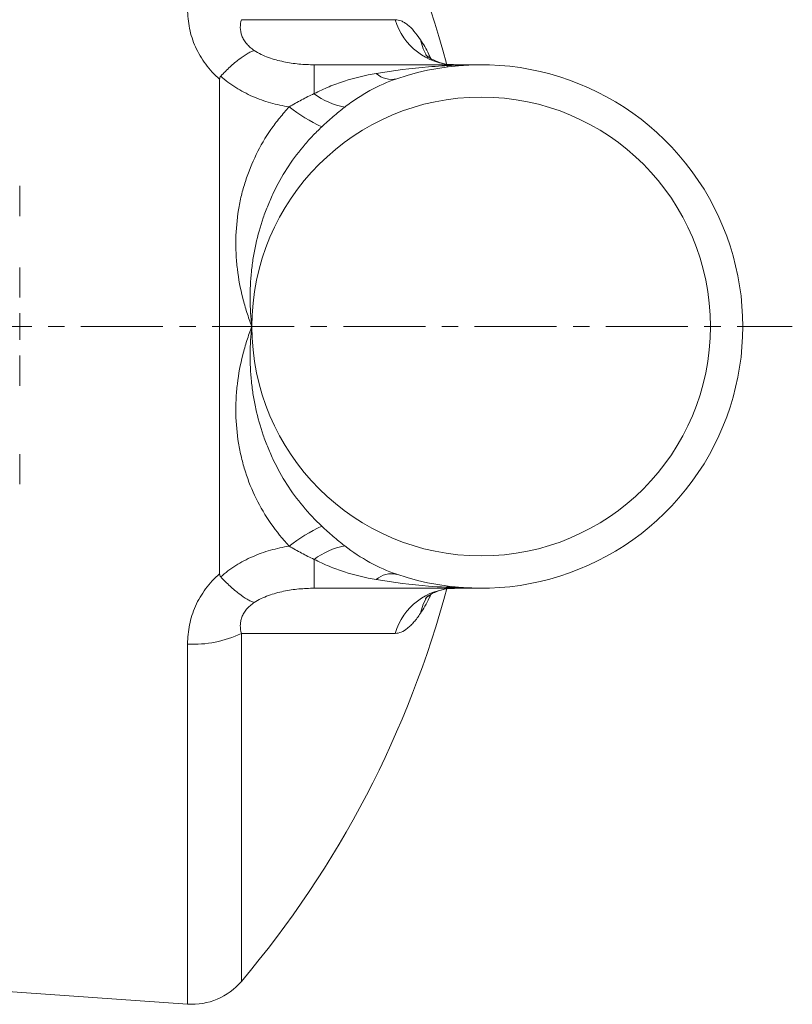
# Model space of a CAD drawing. Header units: millimetres. Extents: x 142 to 788, y -48 to 638.
# Tile 4 of 6: x 275 to 395, y 374 to 526. Entities that reach past the tile are written whole.
import ezdxf

# ---------------------------------------------------------------- set-up
doc = ezdxf.new("R2010")
doc.units = ezdxf.units.MM
doc.linetypes.add('CENTERX2', pattern=[20.32, 12.7, -2.54, 2.54, -2.54])
doc.layers.add('FORMAT', color=7, linetype='Continuous')

msp = doc.modelspace()

# ---------------------------------------------------------------- linework, layer by layer
at = {"color": 7, "linetype": 'Continuous', "lineweight": 15}
for p, q in [((320.58, 519.4), (346.45, 519.4)), ((341.22, 519.06), (341.13, 519.4)), ((305.95, 517.15), (305.95, 440.64)), ((274.99, 500.64), (274.99, 495.96)), ((274.99, 488.05), (274.99, 483.38)), ((274.99, 480.94), (274.99, 476.85)), ((274.99, 474.42), (274.99, 469.74)), ((274.99, 459.17), (274.99, 454.49)), ((346.45, 438.4), (320.58, 438.4)), ((249.53, 377.65), (300.99, 374.05))]:
    msp.add_line(p, q, dxfattribs=at)
at = {"color": 8, "linetype": 'Continuous', "lineweight": 0}
for p, q in [((320.58, 514.93), (320.58, 519.4)), ((320.58, 438.4), (320.58, 442.87)), ((309.32, 431.42), (309.32, 377.57)), ((300.99, 374.05), (300.99, 429.78))]:
    msp.add_line(p, q, dxfattribs=at)
at = {"color": 8, "linetype": 'Continuous', "lineweight": 0, "flags": 128}
for points in [[(309.32, 526.37), (313.22, 526.37), (316.86, 526.37), (320.25, 526.37), (323.38, 526.37), (326.23, 526.37), (328.82, 526.37), (331.12, 526.37), (333.14, 526.37)], [(337.04, 523.27), (337.45, 521.84), (338.14, 520.54)], [(337.04, 434.52), (337.45, 435.96), (338.13, 437.25)], [(333.14, 431.42), (331.12, 431.42), (328.82, 431.42), (326.23, 431.42), (323.38, 431.42), (320.25, 431.42), (316.86, 431.42), (313.22, 431.42), (309.32, 431.42)]]:
    msp.add_lwpolyline(points, dxfattribs=at)
at = {"color": 8, "linetype": 'Continuous', "lineweight": 0}
msp.add_circle((346.45, 478.9), 35.5, dxfattribs=at)
at = {"color": 7, "linetype": 'Continuous', "lineweight": 15}
for centre, radius, start, end in [((189.58, 478.9), 156.86, 15.0366, 40.2394), ((346.45, 478.9), 40.5, 251.2145, 108.7855), ((189.58, 478.9), 156.86, 319.7606, 345.1657), ((301.69, 384.03), 10, 266, 319.7606)]:
    msp.add_arc(centre, radius, start, end, dxfattribs=at)
at = {"color": 8, "linetype": 'Continuous', "lineweight": 0}
for centre, radius, start, end in [((342.41, 529.05), 9.65, 196.1169, 269.2673), ((332.57, 520.72), 3.58, 228.2185, 283.4648), ((327.51, 524.24), 11.61, 233.3854, 259.1447), ((331.63, 531.58), 23.91, 231.4181, 245.6364), ((331.63, 426.22), 23.91, 114.3636, 128.5819), ((327.51, 433.55), 11.61, 100.8553, 126.6146), ((332.57, 437.07), 3.58, 76.5352, 131.7815), ((342.41, 428.74), 9.65, 90.7327, 163.8831), ((302, 446.55), 16.81, 266.5487, 295.8187)]:
    msp.add_arc(centre, radius, start, end, dxfattribs=at)
for points, knots in [([(305.95, 517.15), (305.13, 517.86), (304.41, 518.64), (303.48, 519.89), (303.19, 520.33), (302.66, 521.23), (302.42, 521.68), (301.8, 523.08), (301.49, 524.04), (301.19, 525.53), (301.11, 526.03), (301.02, 527.02), (300.99, 527.52), (300.99, 528.02)], [0, 0, 0, 0, 0.25, 0.25, 0.375, 0.375, 0.5, 0.5, 0.75, 0.75, 0.875, 0.875, 1, 1, 1, 1]), ([(309.32, 526.37), (309.21, 525.99), (309.15, 525.59), (309.15, 524.75), (309.22, 524.32), (309.47, 523.66), (309.57, 523.45), (309.83, 523.03), (309.97, 522.83), (310.3, 522.45), (310.48, 522.26), (310.86, 521.92), (311.07, 521.76), (311.29, 521.6)], [0, 0, 0, 0, 0.25, 0.25, 0.5, 0.5, 0.625, 0.625, 0.75, 0.75, 0.875, 0.875, 1, 1, 1, 1]), ([(333.14, 526.37), (333.44, 526.37), (333.75, 526.3), (334.23, 526.11), (334.39, 526.02), (334.72, 525.83), (334.88, 525.71), (335.71, 525.06), (336.37, 524.29), (337.04, 523.27)], [0, 0, 0, 0, 0.25, 0.25, 0.375, 0.375, 0.5, 0.5, 1, 1, 1, 1]), ([(337.04, 523.27), (337.49, 522.59), (338.02, 521.76), (338.53, 520.58), (338.63, 520.37)], [0, 0, 0, 0, 0.820517, 1, 1, 1, 1]), ([(311.29, 521.6), (311.64, 521.38), (312.01, 521.18), (312.75, 520.82), (313.13, 520.66), (313.9, 520.38), (314.29, 520.26), (315.07, 520.04), (315.47, 519.95), (316.65, 519.7), (317.44, 519.58), (319.01, 519.43), (319.8, 519.4), (320.58, 519.4)], [0, 0, 0, 0, 0.125, 0.125, 0.25, 0.25, 0.375, 0.375, 0.5, 0.5, 0.75, 0.75, 1, 1, 1, 1]), ([(320.58, 514.93), (321.35, 515.31), (322.11, 515.67), (323.67, 516.32), (324.46, 516.61), (326.86, 517.38), (328.5, 517.77), (330.18, 518.05)], [0, 0, 0, 0, 0.25, 0.25, 0.5, 0.5, 1, 1, 1, 1]), ([(330.18, 518.05), (332.89, 518.51), (335.59, 518.85), (339.65, 519.18), (341.01, 519.26), (343.05, 519.34), (343.73, 519.36), (345.09, 519.39), (345.77, 519.4), (346.45, 519.4)], [0, 0, 0, 0, 0.5, 0.5, 0.75, 0.75, 0.875, 0.875, 1, 1, 1, 1]), ([(316.72, 512.89), (315.75, 513.04), (314.79, 513.24), (312.88, 513.78), (311.93, 514.12), (310.13, 514.9), (309.27, 515.36), (307.62, 516.4), (306.83, 516.99), (306.11, 517.64)], [0, 0, 0, 0, 0.25, 0.25, 0.5, 0.5, 0.75, 0.75, 1, 1, 1, 1]), ([(333.4, 517.24), (331.94, 516.74), (330.54, 516.13), (328.52, 515.02), (327.86, 514.62), (326.57, 513.77), (325.94, 513.32), (325.32, 512.84)], [0, 0, 0, 0, 0.5, 0.5, 0.75, 0.75, 1, 1, 1, 1]), ([(316.72, 512.89), (317.36, 513.26), (318, 513.63), (319.28, 514.31), (319.93, 514.63), (320.58, 514.93)], [0, 0, 0, 0, 0.5, 0.5, 1, 1, 1, 1]), ([(316.72, 512.89), (316.21, 512.34), (315.72, 511.77), (314.77, 510.6), (314.32, 510), (313.03, 508.14), (312.27, 506.86), (310.96, 504.18), (310.4, 502.8), (309.71, 500.64), (309.5, 499.91), (309.14, 498.42), (309, 497.68), (308.63, 495.43), (308.49, 493.92), (308.45, 491.62), (308.46, 490.84), (308.53, 489.31), (308.6, 488.54), (308.87, 486.27), (309.15, 484.77), (309.71, 482.55), (309.93, 481.81), (310.4, 480.35), (310.66, 479.62), (310.95, 478.9)], [0, 0, 0, 0, 0.0625, 0.0625, 0.125, 0.125, 0.25, 0.25, 0.375, 0.375, 0.4375, 0.4375, 0.5, 0.5, 0.625, 0.625, 0.6875, 0.6875, 0.75, 0.75, 0.875, 0.875, 0.9375, 0.9375, 1, 1, 1, 1]), ([(325.32, 512.84), (324.71, 512.37), (324.11, 511.88), (322.93, 510.86), (322.35, 510.34), (321.77, 509.8)], [0, 0, 0, 0, 0.5, 0.5, 1, 1, 1, 1]), ([(321.77, 509.8), (321.25, 509.32), (320.75, 508.82), (319.78, 507.79), (319.31, 507.26), (317.95, 505.63), (317.12, 504.49), (315.6, 502.13), (314.92, 500.9), (313.99, 498.99), (313.71, 498.34), (313.17, 497.03), (312.92, 496.37), (312.23, 494.36), (311.85, 493), (311.39, 490.92), (311.26, 490.22), (311.04, 488.82), (310.94, 488.11), (310.73, 486), (310.66, 484.57), (310.68, 481.73), (310.78, 480.31), (310.95, 478.9)], [0, 0, 0, 0, 0.0625, 0.0625, 0.125, 0.125, 0.25, 0.25, 0.375, 0.375, 0.4375, 0.4375, 0.5, 0.5, 0.625, 0.625, 0.6875, 0.6875, 0.75, 0.75, 0.875, 0.875, 1, 1, 1, 1]), ([(316.72, 444.91), (315.69, 446.01), (314.75, 447.18), (313.03, 449.65), (312.27, 450.94), (310.95, 453.61), (310.39, 455), (309.71, 457.15), (309.5, 457.88), (309.15, 459.37), (309, 460.11), (308.63, 462.36), (308.49, 463.88), (308.45, 466.18), (308.46, 466.96), (308.53, 468.49), (308.6, 469.25), (308.87, 471.53), (309.15, 473.03), (309.71, 475.25), (309.93, 475.99), (310.4, 477.45), (310.66, 478.18), (310.95, 478.9)], [0, 0, 0, 0, 0.125, 0.125, 0.25, 0.25, 0.375, 0.375, 0.4375, 0.4375, 0.5, 0.5, 0.625, 0.625, 0.6875, 0.6875, 0.75, 0.75, 0.875, 0.875, 0.9375, 0.9375, 1, 1, 1, 1]), ([(321.77, 448), (320.74, 448.96), (319.76, 449.99), (317.95, 452.17), (317.12, 453.3), (315.6, 455.67), (314.92, 456.9), (314, 458.81), (313.71, 459.46), (313.17, 460.77), (312.92, 461.43), (312.23, 463.43), (311.85, 464.8), (311.39, 466.88), (311.26, 467.58), (311.04, 468.98), (310.94, 469.68), (310.73, 471.8), (310.66, 473.23), (310.68, 476.07), (310.78, 477.49), (310.95, 478.9)], [0, 0, 0, 0, 0.125, 0.125, 0.25, 0.25, 0.375, 0.375, 0.4375, 0.4375, 0.5, 0.5, 0.625, 0.625, 0.6875, 0.6875, 0.75, 0.75, 0.875, 0.875, 1, 1, 1, 1]), ([(321.77, 448), (322.35, 447.46), (322.93, 446.94), (324.11, 445.92), (324.71, 445.42), (325.32, 444.95)], [0, 0, 0, 0, 0.5, 0.5, 1, 1, 1, 1]), ([(306.11, 440.15), (306.83, 440.8), (307.61, 441.39), (308.85, 442.18), (309.28, 442.42), (310.15, 442.88), (310.59, 443.09), (311.93, 443.68), (312.86, 444.01), (314.76, 444.55), (315.74, 444.76), (316.72, 444.91)], [0, 0, 0, 0, 0.25, 0.25, 0.375, 0.375, 0.5, 0.5, 0.75, 0.75, 1, 1, 1, 1]), ([(320.58, 442.87), (319.93, 443.17), (319.28, 443.49), (318, 444.17), (317.36, 444.53), (316.72, 444.91)], [0, 0, 0, 0, 0.5, 0.5, 1, 1, 1, 1]), ([(325.32, 444.95), (326.56, 444), (327.85, 443.14), (330.54, 441.67), (331.94, 441.05), (333.4, 440.56)], [0, 0, 0, 0, 0.5, 0.5, 1, 1, 1, 1]), ([(330.18, 439.74), (328.49, 440.03), (326.86, 440.41), (324.46, 441.18), (323.68, 441.47), (322.12, 442.12), (321.35, 442.48), (320.58, 442.87)], [0, 0, 0, 0, 0.5, 0.5, 0.75, 0.75, 1, 1, 1, 1]), ([(300.99, 429.78), (300.99, 430.77), (301.09, 431.76), (301.39, 433.24), (301.51, 433.72), (301.82, 434.69), (302, 435.17), (302.63, 436.57), (303.15, 437.46), (304.09, 438.73), (304.43, 439.14), (305.16, 439.92), (305.54, 440.29), (305.95, 440.64)], [0, 0, 0, 0, 0.25, 0.25, 0.375, 0.375, 0.5, 0.5, 0.75, 0.75, 0.875, 0.875, 1, 1, 1, 1]), ([(343.67, 438.51), (341.88, 438.55), (337.37, 438.66), (332.89, 439.34), (330.18, 439.74)], [0, 0, 0, 0, 0.39679, 1, 1, 1, 1]), ([(320.58, 438.4), (319.8, 438.4), (319.01, 438.36), (317.43, 438.21), (316.64, 438.09), (315.06, 437.76), (314.28, 437.55), (313.13, 437.13), (312.74, 436.97), (312, 436.61), (311.63, 436.42), (311.29, 436.19)], [0, 0, 0, 0, 0.25, 0.25, 0.5, 0.5, 0.75, 0.75, 0.875, 0.875, 1, 1, 1, 1]), ([(338.63, 437.43), (338.56, 437.26), (338.05, 436.07), (337.5, 435.23), (337.04, 434.52)], [0, 0, 0, 0, 0.148893, 1, 1, 1, 1]), ([(346.45, 438.4), (346.43, 438.4), (345.66, 438.4), (344.89, 438.44), (344.14, 438.49)], [0, 0, 0, 0, 0.018686, 1, 1, 1, 1]), ([(311.29, 436.19), (311.07, 436.04), (310.86, 435.88), (310.48, 435.53), (310.29, 435.35), (309.97, 434.96), (309.82, 434.76), (309.57, 434.35), (309.47, 434.13), (309.3, 433.7), (309.24, 433.48), (309.17, 433.05), (309.15, 432.83), (309.15, 432.21), (309.21, 431.81), (309.32, 431.42)], [0, 0, 0, 0, 0.125, 0.125, 0.25, 0.25, 0.375, 0.375, 0.5, 0.5, 0.625, 0.625, 0.75, 0.75, 1, 1, 1, 1]), ([(337.04, 434.52), (336.71, 434.01), (336.37, 433.57), (335.87, 432.99), (335.7, 432.81), (335.37, 432.48), (335.2, 432.34), (334.38, 431.69), (333.75, 431.42), (333.14, 431.42)], [0, 0, 0, 0, 0.25, 0.25, 0.375, 0.375, 0.5, 0.5, 1, 1, 1, 1])]:
    msp.add_open_spline(points, degree=3, knots=knots, dxfattribs=at)
at = {"color": 7, "linetype": 'Continuous', "lineweight": 15}
for points, knots in [([(306.11, 517.64), (306.6, 518.15), (307.08, 518.63), (307.79, 519.28), (308.03, 519.48), (308.5, 519.88), (308.72, 520.06), (309.39, 520.57), (309.81, 520.86), (310.4, 521.2), (310.59, 521.31), (310.86, 521.43), (310.95, 521.47), (311.12, 521.54), (311.21, 521.58), (311.29, 521.6)], [0, 0, 0, 0, 0.25, 0.25, 0.375, 0.375, 0.5, 0.5, 0.75, 0.75, 0.875, 0.875, 0.9375, 0.9375, 1, 1, 1, 1]), ([(342.17, 519.43), (342.04, 519.42), (341.41, 519.39), (340.42, 519.6), (339.34, 519.97), (338.55, 520.39), (338.05, 520.75), (337.83, 520.97), (337.83, 520.96), (337.83, 520.96)], [0, 0, 0, 0, 0.053137, 0.240876, 0.417429, 0.584468, 0.745439, 0.905777, 1, 1, 1, 1]), ([(306.11, 517.64), (306.05, 517.58), (306, 517.5), (305.95, 517.33), (305.95, 517.24), (305.95, 517.15)], [0, 0, 0, 0, 0.5, 0.5, 1, 1, 1, 1]), ([(305.95, 440.64), (305.95, 440.55), (305.95, 440.47), (306, 440.3), (306.05, 440.22), (306.11, 440.15)], [0, 0, 0, 0, 0.5, 0.5, 1, 1, 1, 1]), ([(306.11, 440.15), (306.6, 439.64), (307.08, 439.17), (307.79, 438.52), (308.03, 438.31), (308.5, 437.92), (308.72, 437.74), (309.39, 437.23), (309.81, 436.94), (310.4, 436.59), (310.59, 436.49), (310.86, 436.36), (310.95, 436.32), (311.12, 436.25), (311.21, 436.22), (311.29, 436.19)], [0, 0, 0, 0, 0.25, 0.25, 0.375, 0.375, 0.5, 0.5, 0.75, 0.75, 0.875, 0.875, 0.9375, 0.9375, 1, 1, 1, 1]), ([(337.84, 436.84), (337.84, 436.84), (337.82, 436.82), (338.03, 437.03), (338.5, 437.37), (339.24, 437.78), (340.29, 438.16), (341.37, 438.4), (342.08, 438.37), (342.29, 438.36)], [0, 0, 0, 0, 0.079187, 0.248931, 0.404986, 0.563429, 0.728825, 0.921723, 1, 1, 1, 1])]:
    msp.add_open_spline(points, degree=3, knots=knots, dxfattribs=at)
at = {"layer": 'FORMAT', "linetype": 'CENTERX2', "lineweight": 0}
msp.add_line((142.23, 478.9), (394.62, 478.9), dxfattribs=at)

doc.saveas('drawing.dxf')
